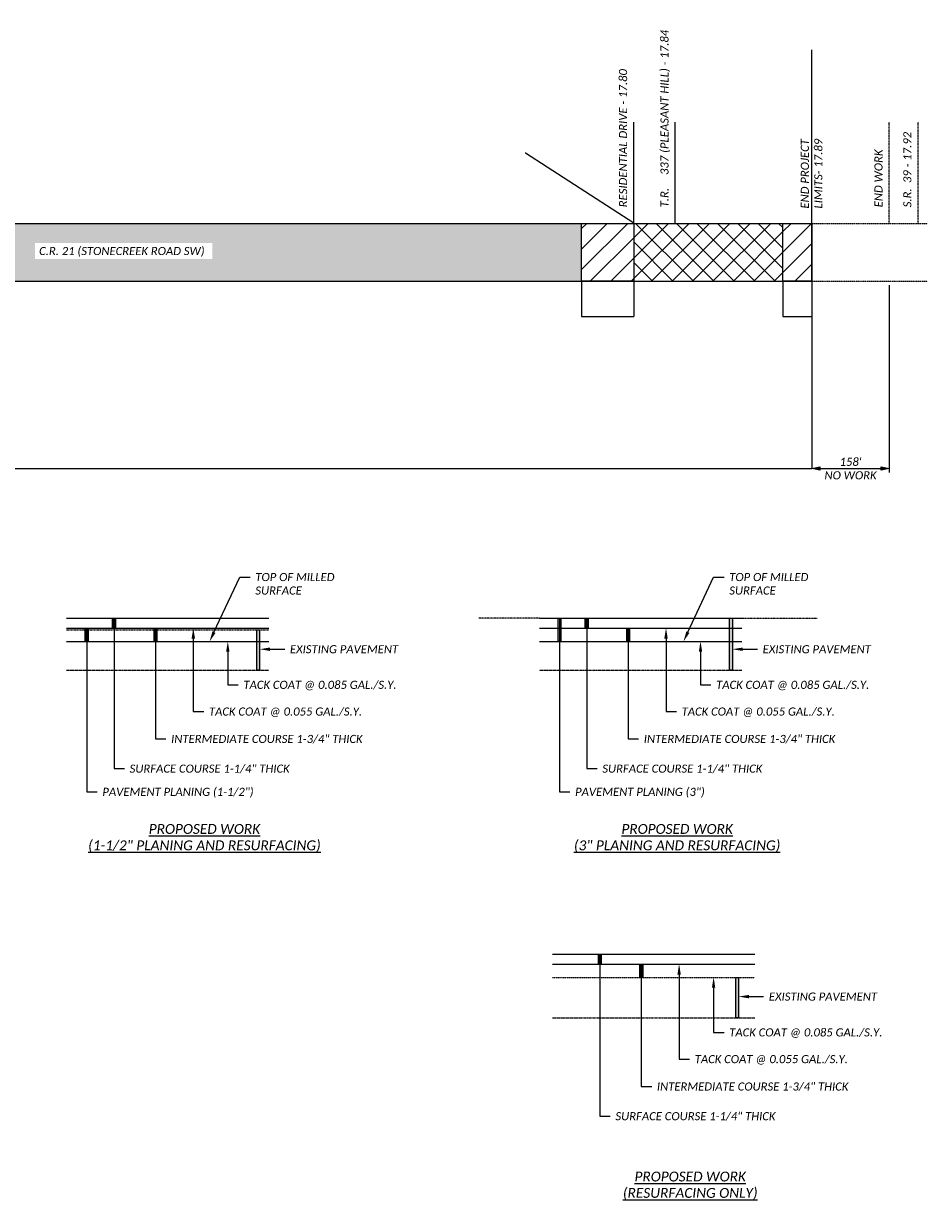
# Model space of a CAD drawing. Header units: feet. Extents: x 2255000 to 2274811, y 288595 to 315000.
# Tile 13 of 13: x 2272320 to 2273884, y 302838 to 304873. Entities that reach past the tile are written whole.
import ezdxf
from ezdxf import colors
from ezdxf.entities.mleader import LeaderData, LeaderLine
from ezdxf.math import Vec2, Vec3

# ---------------------------------------------------------------- set-up
doc = ezdxf.new("R2010")
doc.units = ezdxf.units.FT
doc.header["$MEASUREMENT"] = 0
doc.header["$PDMODE"] = 3
doc.header["$PDSIZE"] = 1
for name, pattern in [('3', [0.22, 0.16, -0.06]), ('DASHED', [0.75, 0.5, -0.25]), ('OhDOT_USTN3', [0.22, 0.165, -0.055])]:
    doc.linetypes.add(name, pattern=pattern)
for name, color, linetype in [('PV_P_EOP', 7, 'Continuous'), ('PV_P_Hatch', 14, 'Continuous'), ('PV_X_EOP', 7, 'OhDOT_USTN3'), ('SH_Border', 7, 'Continuous'), ('SH_Data', 7, 'Continuous'), ('SH_Text', 7, 'Continuous'), ('SH_TextM', 7, 'Continuous'), ('XS_P_Pavt_Layers', 251, 'Continuous'), ('XS_P_Pavt_Surface', 251, 'Continuous'), ('XS_X_Pavt', 133, 'OhDOT_USTN3')]:
    doc.layers.add(name, color=color, linetype=linetype)
doc.styles.add('Slanted Normal (0.14) Font 31', font='calibrii.ttf', dxfattribs={"height": 0.14})
doc.styles.add('Slanted Sub-Title (0.17) Font 31', font='calibrii.ttf', dxfattribs={"height": 0.17})
doc.styles.add('Slanted-Normal', font='calibrii.ttf', dxfattribs={"height": 0.14})
doc.dimstyles.new('Dec-1  Slanted', dxfattribs={"dimtxt": 0.14, "dimasz": 0.14, "dimexe": 0.07, "dimexo": 0.07, "dimgap": 0.07, "dimtad": 1, "dimdec": 1, "dimzin": 3, "dimdsep": 46, "dimtxsty": 'Slanted-Normal', "dimblk": 'Dim1', "dimcen": 0, "dimclrd": 95, "dimclre": 95, "dimclrt": 7, "dimaunit": 1, "dimadec": 3, "dimazin": 3, "dimtfac": 1, "dimtdec": 1, "dimtix": 1, "dimtofl": 0, "dimtmove": 1, "dimatfit": 3, "dimldrblk": 'Dim1', "dimfxl": 1, "dimtolj": 1, "dimtzin": 0, "dimlwd": -1, "dimlwe": -1, "dimarcsym": 0})

# ---------------------------------------------------------------- blocks, each defined once
blk = doc.blocks.new('Dim1')
h = blk.add_hatch(color=4)
h.dxf.hatch_style = 1
h.paths.add_polyline_path([(0, 0), (-1, -0.2), (-1, 0.2)])
at = {"color": 4}
blk.add_lwpolyline([(0, 0), (-1, -0.2), (-1, 0.2), (0, 0)], dxfattribs=at)
blk = doc.blocks.new('*D995')
at = {"layer": 'Defpoints', "color": 0, "transparency": 16777216}
for p in [(2273684.1, 304427.4), (2271184.1, 304227.4), (2273684.1, 304103.4)]:
    blk.add_point(p, dxfattribs=at)
at = {"layer": 'SH_TextM', "color": 95, "linetype": 'Continuous', "transparency": 16777216}
for p, q in [((2273684.1, 304427.3), (2273684.1, 304103.3)), ((2271184.1, 304227.3), (2271184.1, 304103.3)), ((2271184.2, 304103.4), (2273684, 304103.4))]:
    blk.add_line(p, q, dxfattribs=at)
at = {"layer": 'SH_TextM', "color": 95, "transparency": 16777216, "xscale": 0.14, "yscale": 0.14, "zscale": 0.14, "rotation": 180}
blk.add_blockref('Dim1', (2271184.1, 304103.4), dxfattribs=at)
at = {"layer": 'SH_TextM', "color": 95, "transparency": 16777216, "xscale": 0.14, "yscale": 0.14, "zscale": 0.14}
blk.add_blockref('Dim1', (2273684.1, 304103.4), dxfattribs=at)
at = {"layer": 'SH_TextM', "color": 7, "transparency": 16777216, "insert": (2272434.1, 304103.6), "char_height": 0.14, "attachment_point": 5, "style": 'Slanted-Normal'}
blk.add_mtext('\\A1;PART 1\\P(01/S<2/05)', dxfattribs=at)
blk = doc.blocks.new('_None')
blk = doc.blocks.new('*D997')
at = {"layer": 'Defpoints', "color": 0, "transparency": 16777216}
for p in [(2273285.7, 304427.4), (2273376, 304427.4), (2273376, 304366.3)]:
    blk.add_point(p, dxfattribs=at)
at = {"layer": 'SH_TextM', "color": 95, "linetype": 'Continuous', "transparency": 16777216}
for p, q in [((2273285.7, 304427.3), (2273285.7, 304366.2)), ((2273376, 304427.3), (2273376, 304366.2)), ((2273285.8, 304366.3), (2273375.9, 304366.3))]:
    blk.add_line(p, q, dxfattribs=at)
at = {"layer": 'SH_TextM', "color": 95, "transparency": 16777216, "xscale": 0.14, "yscale": 0.14, "zscale": 0.14, "rotation": 180}
blk.add_blockref('Dim1', (2273285.7, 304366.3), dxfattribs=at)
at = {"layer": 'SH_TextM', "color": 95, "transparency": 16777216, "xscale": 0.14, "yscale": 0.14, "zscale": 0.14}
blk.add_blockref('Dim1', (2273376, 304366.3), dxfattribs=at)
at = {"layer": 'SH_TextM', "color": 7, "transparency": 16777216, "insert": (2273330.9, 304366.4), "char_height": 0.14, "attachment_point": 5, "style": 'Slanted-Normal'}
blk.add_mtext("\\A1;60'", dxfattribs=at)
blk = doc.blocks.new('*D998')
at = {"layer": 'Defpoints', "color": 0, "transparency": 16777216}
for p in [(2273634.1, 304427.4), (2273684.1, 304427.4), (2273684.1, 304366.3)]:
    blk.add_point(p, dxfattribs=at)
at = {"layer": 'SH_TextM', "color": 95, "linetype": 'Continuous', "transparency": 16777216}
for p, q in [((2273634.1, 304427.3), (2273634.1, 304366.2)), ((2273684.1, 304427.3), (2273684.1, 304366.2)), ((2273634.2, 304366.3), (2273684, 304366.3))]:
    blk.add_line(p, q, dxfattribs=at)
at = {"layer": 'SH_TextM', "color": 95, "transparency": 16777216, "xscale": 0.14, "yscale": 0.14, "zscale": 0.14, "rotation": 180}
blk.add_blockref('Dim1', (2273634.1, 304366.3), dxfattribs=at)
at = {"layer": 'SH_TextM', "color": 95, "transparency": 16777216, "xscale": 0.14, "yscale": 0.14, "zscale": 0.14}
blk.add_blockref('Dim1', (2273684.1, 304366.3), dxfattribs=at)
at = {"layer": 'SH_TextM', "color": 7, "transparency": 16777216, "insert": (2273659.1, 304366.4), "char_height": 0.14, "attachment_point": 5, "style": 'Slanted-Normal'}
blk.add_mtext("\\A1;15'", dxfattribs=at)

msp = doc.modelspace()

# ---------------------------------------------------------------- hatches: boundary and pattern name
at = {"layer": 'PV_P_Hatch'}
h = msp.add_hatch(dxfattribs=at)
h.set_pattern_fill('ANSI31', color=256, scale=200)
h.set_pattern_definition([(45, (-2079.591, -130424.832), (-17.67766953, 17.67766953), [])])
h.paths.add_polyline_path([(2273376.0403, 304527.4153), (2273285.7041, 304527.4153), (2273285.7041, 304427.4153), (2273376.0403, 304427.4153)])
h.paths.add_polyline_path([(2273634.1033, 304427.4153), (2273684.1033, 304427.4153), (2273684.1033, 304527.4153), (2273634.1033, 304527.4153)])
h.paths.add_polyline_path([(2271184.1033, 304427.4153), (2271274.4396, 304427.4153), (2271274.4396, 304527.4153), (2271184.1033, 304527.4153)])
h = msp.add_hatch(dxfattribs=at)
h.set_pattern_fill('ANGLE', color=256, scale=100)
h.set_pattern_definition([(0, (-2079.591, -130424.832), (0, 27.5), [20, -7.5]), (90, (-2079.591, -130424.832), (-27.5, 2e-15), [20, -7.5])])
h.paths.add_polyline_path([(2273285.7041, 304527.4153), (2271274.4396, 304527.4153), (2271274.4396, 304427.4153), (2273285.7041, 304427.4153)])
h = msp.add_hatch(dxfattribs=at)
h.set_pattern_fill('ANSI37', color=256, scale=200)
h.set_pattern_definition([(45, (-2079.591, -130424.832), (-17.67766953, 17.67766953), []), (135, (-2079.591, -130424.832), (-17.67766953, -17.67766953), [])])
h.paths.add_polyline_path([(2273376.0403, 304527.4153), (2273376.0403, 304427.4153), (2273634.1033, 304427.4153), (2273634.1033, 304527.4153)])
at = {"layer": 'SH_Data', "transparency": 33554687}
h = msp.add_hatch(color=256, dxfattribs=at)
h.dxf.hatch_style = 1
h.paths.add_polyline_path([(2272479.4718, 303844.5712), (2272474.4718, 303844.5712), (2272474.4718, 303827.5712), (2272479.4718, 303827.5712)])
h = msp.add_hatch(color=256, dxfattribs=at)
h.dxf.hatch_style = 1
h.paths.add_polyline_path([(2273250.0217, 303844.5712), (2273245.0217, 303844.5712), (2273245.0217, 303804.5712), (2273250.0217, 303804.5712)])
h = msp.add_hatch(color=256, dxfattribs=at)
h.dxf.hatch_style = 1
h.paths.add_polyline_path([(2273297.154, 303844.5712), (2273292.154, 303844.5712), (2273292.154, 303827.5712), (2273297.154, 303827.5712)])
h = msp.add_hatch(color=256, dxfattribs=at)
h.dxf.hatch_style = 1
h.paths.add_polyline_path([(2273546.6012, 303844.5712), (2273541.6012, 303844.5712), (2273541.6012, 303754.5712), (2273546.6012, 303754.5712)])
h = msp.add_hatch(color=256, dxfattribs=at)
h.dxf.hatch_style = 1
h.paths.add_polyline_path([(2272432.3394, 303827.5712), (2272427.3394, 303827.5712), (2272427.3394, 303804.5712), (2272432.3394, 303804.5712)])
h = msp.add_hatch(color=256, dxfattribs=at)
h.dxf.hatch_style = 1
h.paths.add_polyline_path([(2272551.1829, 303827.5712), (2272546.1829, 303827.5712), (2272546.1829, 303804.5712), (2272551.1829, 303804.5712)])
h = msp.add_hatch(color=256, dxfattribs=at)
h.dxf.hatch_style = 1
h.paths.add_polyline_path([(2272728.9189, 303824.5712), (2272723.9189, 303824.5712), (2272723.9189, 303754.5712), (2272728.9189, 303754.5712)])
h = msp.add_hatch(color=256, dxfattribs=at)
h.dxf.hatch_style = 1
h.paths.add_polyline_path([(2273368.8651, 303827.5712), (2273363.8651, 303827.5712), (2273363.8651, 303804.5712), (2273368.8651, 303804.5712)])
h = msp.add_hatch(color=256, dxfattribs=at)
h.dxf.hatch_style = 1
h.paths.add_polyline_path([(2273319.8234, 303263.6243), (2273314.8234, 303263.6243), (2273314.8234, 303246.6244), (2273319.8234, 303246.6244)])
h = msp.add_hatch(color=256, dxfattribs=at)
h.dxf.hatch_style = 1
h.paths.add_polyline_path([(2273391.5346, 303246.6244), (2273386.5346, 303246.6244), (2273386.5346, 303223.6244), (2273391.5346, 303223.6244)])
h = msp.add_hatch(color=256, dxfattribs=at)
h.dxf.hatch_style = 1
h.paths.add_polyline_path([(2273557.3353, 303223.6244), (2273552.3353, 303223.6244), (2273552.3353, 303153.6244), (2273557.3353, 303153.6244)])

# ---------------------------------------------------------------- linework, layer by layer
at = {"layer": 'PV_P_EOP'}
for p, q in [((2271184.1033, 304527.4153), (2273684.1033, 304527.4153)), ((2271184.1033, 304427.4153), (2273684.1033, 304427.4153))]:
    msp.add_line(p, q, dxfattribs=at)
at = {"layer": 'PV_X_EOP'}
for p, q in [((2273684.1033, 304527.4153), (2273884.1033, 304527.4153)), ((2273684.1033, 304427.4153), (2273884.1033, 304427.4153))]:
    msp.add_line(p, q, dxfattribs=at)
at = {"layer": 'SH_Data'}
msp.add_line((2273684.1033, 304427.4153), (2273684.1033, 304827.4153), dxfattribs=at)
at = {"layer": 'SH_Data', "linetype": 'DASHED'}
for p, q in [((2272395.032, 303754.5712), (2272745.0319, 303754.5712)), ((2273212.7143, 303754.5712), (2273562.7141, 303754.5712)), ((2273235.3837, 303153.6244), (2273585.3836, 303153.6244))]:
    msp.add_line(p, q, dxfattribs=at)
at = {"layer": 'SH_Data'}
for points in [[(2273285.7041, 304527.4153), (2273376.0403, 304527.4153), (2273376.0403, 304427.4153), (2273285.7041, 304427.4153)], [(2273634.1033, 304527.4153), (2273684.1033, 304527.4153), (2273684.1033, 304427.4153), (2273634.1033, 304427.4153)], [(2272474.4718, 303844.5712), (2272479.4718, 303844.5712), (2272479.4718, 303827.5712), (2272474.4718, 303827.5712)], [(2273245.0217, 303844.5712), (2273250.0217, 303844.5712), (2273250.0217, 303804.5712), (2273245.0217, 303804.5712)], [(2273292.154, 303844.5712), (2273297.154, 303844.5712), (2273297.154, 303827.5712), (2273292.154, 303827.5712)], [(2273541.6012, 303844.5712), (2273546.6012, 303844.5712), (2273546.6012, 303754.5712), (2273541.6012, 303754.5712)], [(2272427.3394, 303827.5712), (2272432.3394, 303827.5712), (2272432.3394, 303804.5712), (2272427.3394, 303804.5712)], [(2272546.1829, 303827.5712), (2272551.1829, 303827.5712), (2272551.1829, 303804.5712), (2272546.1829, 303804.5712)], [(2272723.9189, 303824.5712), (2272728.9189, 303824.5712), (2272728.9189, 303754.5712), (2272723.9189, 303754.5712)], [(2273363.8651, 303827.5712), (2273368.8651, 303827.5712), (2273368.8651, 303804.5712), (2273363.8651, 303804.5712)], [(2273314.8234, 303263.6243), (2273319.8234, 303263.6243), (2273319.8234, 303246.6244), (2273314.8234, 303246.6244)], [(2273386.5346, 303246.6244), (2273391.5346, 303246.6244), (2273391.5346, 303223.6244), (2273386.5346, 303223.6244)], [(2273552.3353, 303223.6244), (2273557.3353, 303223.6244), (2273557.3353, 303153.6244), (2273552.3353, 303153.6244)]]:
    msp.add_lwpolyline(points, close=True, dxfattribs=at)
at = {"layer": 'SH_TextM'}
for p, q in [((2273376.0403, 304527.4153), (2273376.0403, 304702.4153)), ((2273447.6717, 304527.4153), (2273447.6717, 304702.4153))]:
    msp.add_line(p, q, dxfattribs=at)
at = {"layer": 'SH_TextM', "linetype": '3'}
for p, q in [((2273817.8979, 304527.4153), (2273817.8979, 304702.4153)), ((2273867.8014, 304527.4153), (2273867.8014, 304702.4153))]:
    msp.add_line(p, q, dxfattribs=at)
at = {"layer": 'SH_TextM', "color": 95, "linetype": 'Continuous'}
for p, q in [((2273684.1033, 304420.4153), (2273684.1033, 304359.2806)), ((2273817.8979, 304420.4153), (2273817.8979, 304096.3556)), ((2273698.1033, 304103.3556), (2273803.8979, 304103.3556))]:
    msp.add_line(p, q, dxfattribs=at)
at = {"layer": 'XS_P_Pavt_Layers'}
for p, q in [((2272395.032, 303804.5712), (2272745.0319, 303804.5712)), ((2273212.7143, 303804.5712), (2273562.7141, 303804.5712))]:
    msp.add_line(p, q, dxfattribs=at)
at = {"layer": 'XS_P_Pavt_Surface'}
for p, q in [((2272395.032, 303844.5712), (2272745.0319, 303844.5712)), ((2273212.7143, 303844.5712), (2273562.7141, 303844.5712)), ((2272395.032, 303827.5712), (2272745.0319, 303827.5712)), ((2273212.7143, 303827.5712), (2273562.7141, 303827.5712)), ((2273235.3837, 303263.6243), (2273585.3836, 303263.6243)), ((2273235.3837, 303246.6244), (2273585.3836, 303246.6244))]:
    msp.add_line(p, q, dxfattribs=at)
at = {"layer": 'XS_P_Pavt_Surface', "linetype": '3'}
for points in [[(2273212.7143, 303844.5712), (2273107.9648, 303844.5712)], [(2273562.7141, 303844.5712), (2273693.36, 303844.5712)], [(2272395.032, 303824.5712), (2272745.0319, 303824.5712)]]:
    msp.add_lwpolyline(points, dxfattribs=at)
at = {"layer": 'XS_X_Pavt'}
msp.add_line((2273235.3837, 303223.6244), (2273585.3836, 303223.6244), dxfattribs=at)

# ---------------------------------------------------------------- block references
at = {"layer": 'SH_TextM', "color": 95, "xscale": 14, "yscale": 14, "zscale": 14, "rotation": 180}
msp.add_blockref('Dim1', (2273684.1033, 304103.3556), dxfattribs=at)
at = {"layer": 'SH_TextM', "color": 95, "xscale": 14, "yscale": 14, "zscale": 14}
msp.add_blockref('Dim1', (2273817.8979, 304103.3556), dxfattribs=at)

# ---------------------------------------------------------------- texts
at = {"layer": 'SH_Border', "char_height": 16.999994, "attachment_point": 2, "style": 'Slanted Sub-Title (0.17) Font 31'}
for s, insert in [('{\\LPROPOSED WORK\\P(1-1/2" PLANING AND RESURFACING)}', (2272633.3516, 303488.7844)), ('{\\LPROPOSED WORK\\P(3" PLANING AND RESURFACING)}', (2273451.0338, 303488.7844)), ('{\\LPROPOSED WORK\\P(RESURFACING ONLY)}', (2273473.7033, 302887.8376))]:
    msp.add_mtext_dynamic_manual_height_columns(s, width=414.387085, gutter_width=502.0951, heights=[87.2911], dxfattribs=dict(at, insert=insert))
at = {"layer": 'SH_TextM', "char_height": 14, "attachment_point": 1, "rotation": 90, "style": 'Slanted Normal (0.14) Font 31'}
for s, insert, width in [('T.R.^I337 (PLEASANT HILL) - 17.84', (2273422.1559, 304555.0706), 386.544791), ('RESIDENTIAL DRIVE - 17.80', (2273350.5245, 304555.0706), 493.790332), ('END PROJECT \\PLIMITS- 17.89', (2273664.9751, 304552.8698), 372.049014), ('\\pxi-2.07231,l3.07231,t3.07231;S.R.^I39 - 17.92', (2273842.2855, 304541.0835), 493.790332), ('END WORK', (2273792.3821, 304555.0706), 493.790332)]:
    msp.add_mtext(s, dxfattribs=dict(at, insert=insert, width=width))
at = {"layer": 'SH_TextM', "color": 7, "insert": (2273751.0006, 304103.3556), "char_height": 14, "attachment_point": 5, "style": 'Slanted-Normal'}
msp.add_mtext("\\A1;158' \\PNO WORK", dxfattribs=at)

# ---------------------------------------------------------------- dimensions: what is measured, and where the dimension line sits
at = {"layer": 'SH_TextM'}
for base, p1, p2, text, picture, middle in [((2273684.1033, 304103.3556), (2271184.1033, 304227.4153), (2273684.1033, 304427.4153), 'PART 1\\P(01/S<2/05)', '*D995', (2272434.1033, 304103.6401)), ((2273376.0403, 304366.2806), (2273285.7041, 304427.4153), (2273376.0403, 304427.4153), "60'", '*D997', (2273330.8722, 304366.4224)), ((2273684.1033, 304366.2806), (2273634.1033, 304427.4153), (2273684.1033, 304427.4153), "15'", '*D998', (2273659.1033, 304366.4218))]:
    dim = msp.add_linear_dim(base=base, p1=p1, p2=p2, text=text, dimstyle='Dec-1  Slanted', override={"dimlfac": -100, "dimpost": "'"}, dxfattribs=at)
    dim.commit()
    dim.dimension.update_dxf_attribs({"geometry": picture, "text_midpoint": middle})

# ---------------------------------------------------------------- leaders
at = {"layer": 'SH_Text'}
ml = msp.add_multileader_mtext('Standard', dxfattribs=at)
ml.set_content('\\A1;TOP OF MILLED \\PSURFACE', color=256, style='Slanted Normal (0.14) Font 31')
ml.set_leader_properties()
ml.build(insert=Vec2(0, 0))
ml.multileader.update_dxf_attribs({"dogleg_length": 0.18, "arrow_head_size": 18})
ctx = ml.context
ctx.base_point, ctx.char_height, ctx.arrow_head_size, ctx.landing_gap_size, ctx.plane_origin = Vec3(2272712.4383, 303915.8519), 13.999995, 18, 9, Vec3(2272642.2854, 303711.2941)
notes = []
notes.append((ctx, [(0, (1, 1, 0), (2272694.4383, 303915.8519), (1, 0), 18, [(0, [(2272642.2854, 303804.2941)], 0, [])])]))
ctx.mtext.insert, ctx.mtext.flow_direction = Vec3(2272721.4383, 303922.8519), 5
ml = msp.add_multileader_mtext('Standard', dxfattribs=at)
ml.set_content('\\A1;TOP OF MILLED \\PSURFACE', color=256, style='Slanted Normal (0.14) Font 31')
ml.set_leader_properties()
ml.build(insert=Vec2(0, 0))
ml.multileader.update_dxf_attribs({"dogleg_length": 0.18, "arrow_head_size": 18})
ctx = ml.context
ctx.base_point, ctx.char_height, ctx.arrow_head_size, ctx.landing_gap_size, ctx.plane_origin = Vec3(2273532.1999, 303915.8519), 13.999995, 18, 9, Vec3(2273462.0471, 303711.2941)
notes.append((ctx, [(0, (1, 1, 0), (2273514.1999, 303915.8519), (1, 0), 18, [(0, [(2273462.0471, 303804.2941)], 0, [])])]))
ctx.mtext.insert, ctx.mtext.flow_direction = Vec3(2273541.1999, 303922.8519), 5
ml = msp.add_multileader_mtext('Standard', dxfattribs=at)
ml.set_content('\\A1;SURFACE COURSE 1-1/4" THICK ', color=256, style='Slanted Normal (0.14) Font 31')
ml.set_leader_properties()
ml.set_arrow_properties(name='NONE')
ml.build(insert=Vec2(0, 0))
ml.multileader.update_dxf_attribs({"dogleg_length": 0.18, "arrow_head_size": 18})
ctx = ml.context
ctx.base_point, ctx.char_height, ctx.arrow_head_size, ctx.landing_gap_size, ctx.plane_origin = Vec3(2272494.9718, 303584.5878), 13.999995, 18, 9, Vec3(2272476.9718, 303804.5712)
notes.append((ctx, [(0, (1, 1, 0), (2272476.9718, 303584.5878), (1, 0), 18, [(0, [(2272476.9718, 303844.5712)], 0, [])])]))
ctx.mtext.insert, ctx.mtext.flow_direction = Vec3(2272503.9717, 303591.5878), 5
ml = msp.add_multileader_mtext('Standard', dxfattribs=at)
ml.set_content('\\A1;PAVEMENT PLANING (3") ', color=256, style='Slanted Normal (0.14) Font 31')
ml.set_leader_properties()
ml.set_arrow_properties(name='NONE')
ml.build(insert=Vec2(0, 0))
ml.multileader.update_dxf_attribs({"dogleg_length": 0.18, "arrow_head_size": 18})
ctx = ml.context
ctx.base_point, ctx.char_height, ctx.arrow_head_size, ctx.landing_gap_size, ctx.plane_origin = Vec3(2273265.5217, 303544.4518), 13.999995, 18, 9, Vec3(2273247.5217, 303764.4352)
notes.append((ctx, [(0, (1, 1, 0), (2273247.5217, 303544.4518), (1, 0), 18, [(0, [(2273247.5217, 303844.5712)], 0, [])])]))
ctx.mtext.insert, ctx.mtext.flow_direction = Vec3(2273274.5217, 303551.4518), 5
ml = msp.add_multileader_mtext('Standard', dxfattribs=at)
ml.set_content('\\A1;SURFACE COURSE 1-1/4" THICK ', color=256, style='Slanted Normal (0.14) Font 31')
ml.set_leader_properties()
ml.set_arrow_properties(name='NONE')
ml.build(insert=Vec2(0, 0))
ml.multileader.update_dxf_attribs({"dogleg_length": 0.18, "arrow_head_size": 18})
ctx = ml.context
ctx.base_point, ctx.char_height, ctx.arrow_head_size, ctx.landing_gap_size, ctx.plane_origin = Vec3(2273312.654, 303584.5878), 13.999995, 18, 9, Vec3(2273294.654, 303804.5712)
notes.append((ctx, [(0, (1, 1, 0), (2273294.654, 303584.5878), (1, 0), 18, [(0, [(2273294.654, 303844.5712)], 0, [])])]))
ctx.mtext.insert, ctx.mtext.flow_direction = Vec3(2273321.654, 303591.5878), 5
ml = msp.add_multileader_mtext('Standard', dxfattribs=at)
ml.set_content('\\A1;PAVEMENT PLANING (1-1/2") ', color=256, style='Slanted Normal (0.14) Font 31')
ml.set_leader_properties()
ml.set_arrow_properties(name='NONE')
ml.build(insert=Vec2(0, 0))
ml.multileader.update_dxf_attribs({"dogleg_length": 0.18, "arrow_head_size": 18})
ctx = ml.context
ctx.base_point, ctx.char_height, ctx.arrow_head_size, ctx.landing_gap_size, ctx.plane_origin = Vec3(2272447.8394, 303544.4518), 13.999995, 18, 9, Vec3(2272429.8394, 303764.4352)
notes.append((ctx, [(0, (1, 1, 0), (2272429.8394, 303544.4518), (1, 0), 18, [(0, [(2272429.8394, 303827.5712)], 0, [])])]))
ctx.mtext.insert, ctx.mtext.flow_direction = Vec3(2272456.8394, 303551.4518), 5
ml = msp.add_multileader_mtext('Standard', dxfattribs=at)
ml.set_content('\\A1;TACK COAT @ 0.055 GAL./S.Y. ', color=256, style='Slanted Normal (0.14) Font 31')
ml.set_leader_properties()
ml.build(insert=Vec2(0, 0))
ml.multileader.update_dxf_attribs({"dogleg_length": 0.18, "arrow_head_size": 18})
ctx = ml.context
ctx.base_point, ctx.char_height, ctx.arrow_head_size, ctx.landing_gap_size, ctx.plane_origin = Vec3(2272632.1344, 303683.2776), 13.999995, 18, 9, Vec3(2272614.1344, 303734.5712)
notes.append((ctx, [(0, (1, 1, 0), (2272614.1344, 303683.2776), (1, 0), 18, [(0, [(2272614.1344, 303827.5712)], 0, [])])]))
ctx.mtext.insert, ctx.mtext.flow_direction = Vec3(2272641.1344, 303690.2776), 5
ml = msp.add_multileader_mtext('Standard', dxfattribs=at)
ml.set_content('\\A1;TACK COAT @ 0.055 GAL./S.Y. ', color=256, style='Slanted Normal (0.14) Font 31')
ml.set_leader_properties()
ml.build(insert=Vec2(0, 0))
ml.multileader.update_dxf_attribs({"dogleg_length": 0.18, "arrow_head_size": 18})
ctx = ml.context
ctx.base_point, ctx.char_height, ctx.arrow_head_size, ctx.landing_gap_size, ctx.plane_origin = Vec3(2273449.8166, 303683.2776), 13.999995, 18, 9, Vec3(2273431.8166, 303734.5712)
notes.append((ctx, [(0, (1, 1, 0), (2273431.8166, 303683.2776), (1, 0), 18, [(0, [(2273431.8166, 303827.5712)], 0, [])])]))
ctx.mtext.insert, ctx.mtext.flow_direction = Vec3(2273458.8166, 303690.2776), 5
ml = msp.add_multileader_mtext('Standard', dxfattribs=at)
ml.set_content('\\A1;INTERMEDIATE COURSE 1-3/4" THICK ', color=256, style='Slanted Normal (0.14) Font 31')
ml.set_leader_properties()
ml.set_arrow_properties(name='NONE')
ml.build(insert=Vec2(0, 0))
ml.multileader.update_dxf_attribs({"dogleg_length": 0.18, "arrow_head_size": 18})
ctx = ml.context
ctx.base_point, ctx.char_height, ctx.arrow_head_size, ctx.landing_gap_size, ctx.plane_origin = Vec3(2272566.6829, 303635.9197), 13.999995, 18, 9, Vec3(2272548.6829, 303855.9032)
notes.append((ctx, [(0, (1, 1, 0), (2272548.6829, 303635.9197), (1, 0), 18, [(0, [(2272548.6829, 303804.5712)], 0, [])])]))
ctx.mtext.insert, ctx.mtext.flow_direction = Vec3(2272575.6829, 303642.9197), 5
ml = msp.add_multileader_mtext('Standard', dxfattribs=at)
ml.set_content('\\A1;TACK COAT @ 0.085 GAL./S.Y.', color=256, style='Slanted Normal (0.14) Font 31')
ml.set_leader_properties()
ml.build(insert=Vec2(0, 0))
ml.multileader.update_dxf_attribs({"dogleg_length": 0.18, "arrow_head_size": 18})
ctx = ml.context
ctx.base_point, ctx.char_height, ctx.arrow_head_size, ctx.landing_gap_size, ctx.plane_origin = Vec3(2272691.811, 303729.4979), 13.999995, 18, 9, Vec3(2272673.811, 303780.7916)
notes.append((ctx, [(0, (1, 1, 0), (2272673.811, 303729.4979), (1, 0), 18, [(0, [(2272673.811, 303804.5712)], 0, [])])]))
ctx.mtext.insert, ctx.mtext.flow_direction = Vec3(2272700.811, 303736.4979), 5
ml = msp.add_multileader_mtext('Standard', dxfattribs=at)
ml.set_content('\\A1;EXISTING PAVEMENT ', color=256, style='Slanted Normal (0.14) Font 31')
ml.set_leader_properties()
ml.build(insert=Vec2(0, 0))
ml.multileader.update_dxf_attribs({"dogleg_length": 0.18, "arrow_head_size": 18})
ctx = ml.context
ctx.base_point, ctx.char_height, ctx.arrow_head_size, ctx.landing_gap_size, ctx.plane_origin = Vec3(2272772.2754, 303791.04), 13.999995, 18, 9, Vec3(2272728.9189, 303790.8492)
notes.append((ctx, [(0, (1, 1, 0), (2272754.2754, 303791.04), (1, 0), 18, [(0, [(2272728.9189, 303791.04)], 0, [])])]))
ctx.mtext.insert, ctx.mtext.flow_direction = Vec3(2272781.2754, 303798.04), 5
ml = msp.add_multileader_mtext('Standard', dxfattribs=at)
ml.set_content('\\A1;INTERMEDIATE COURSE 1-3/4" THICK ', color=256, style='Slanted Normal (0.14) Font 31')
ml.set_leader_properties()
ml.set_arrow_properties(name='NONE')
ml.build(insert=Vec2(0, 0))
ml.multileader.update_dxf_attribs({"dogleg_length": 0.18, "arrow_head_size": 18})
ctx = ml.context
ctx.base_point, ctx.char_height, ctx.arrow_head_size, ctx.landing_gap_size, ctx.plane_origin = Vec3(2273384.3651, 303635.9197), 13.999995, 18, 9, Vec3(2273366.3651, 303855.9032)
notes.append((ctx, [(0, (1, 1, 0), (2273366.3651, 303635.9197), (1, 0), 18, [(0, [(2273366.3651, 303804.5712)], 0, [])])]))
ctx.mtext.insert, ctx.mtext.flow_direction = Vec3(2273393.3651, 303642.9197), 5
ml = msp.add_multileader_mtext('Standard', dxfattribs=at)
ml.set_content('\\A1;TACK COAT @ 0.085 GAL./S.Y.', color=256, style='Slanted Normal (0.14) Font 31')
ml.set_leader_properties()
ml.build(insert=Vec2(0, 0))
ml.multileader.update_dxf_attribs({"dogleg_length": 0.18, "arrow_head_size": 18})
ctx = ml.context
ctx.base_point, ctx.char_height, ctx.arrow_head_size, ctx.landing_gap_size, ctx.plane_origin = Vec3(2273509.4933, 303729.4979), 13.999995, 18, 9, Vec3(2273491.4933, 303780.7916)
notes.append((ctx, [(0, (1, 1, 0), (2273491.4933, 303729.4979), (1, 0), 18, [(0, [(2273491.4933, 303804.5712)], 0, [])])]))
ctx.mtext.insert, ctx.mtext.flow_direction = Vec3(2273518.4933, 303736.4979), 5
ml = msp.add_multileader_mtext('Standard', dxfattribs=at)
ml.set_content('\\A1;EXISTING PAVEMENT ', color=256, style='Slanted Normal (0.14) Font 31')
ml.set_leader_properties()
ml.build(insert=Vec2(0, 0))
ml.multileader.update_dxf_attribs({"dogleg_length": 0.18, "arrow_head_size": 18})
ctx = ml.context
ctx.base_point, ctx.char_height, ctx.arrow_head_size, ctx.landing_gap_size, ctx.plane_origin = Vec3(2273589.9577, 303791.04), 13.999995, 18, 9, Vec3(2273546.6012, 303790.8492)
notes.append((ctx, [(0, (1, 1, 0), (2273571.9577, 303791.04), (1, 0), 18, [(0, [(2273546.6012, 303791.04)], 0, [])])]))
ctx.mtext.insert, ctx.mtext.flow_direction = Vec3(2273598.9577, 303798.04), 5
ml = msp.add_multileader_mtext('Standard', dxfattribs=at)
ml.set_content('\\A1;SURFACE COURSE 1-1/4" THICK ', color=256, style='Slanted Normal (0.14) Font 31')
ml.set_leader_properties()
ml.set_arrow_properties(name='NONE')
ml.build(insert=Vec2(0, 0))
ml.multileader.update_dxf_attribs({"dogleg_length": 0.18, "arrow_head_size": 18})
ctx = ml.context
ctx.base_point, ctx.char_height, ctx.arrow_head_size, ctx.landing_gap_size, ctx.plane_origin = Vec3(2273335.3234, 302983.6409), 13.999995, 18, 9, Vec3(2273317.3234, 303203.6244)
notes.append((ctx, [(0, (1, 1, 0), (2273317.3234, 302983.6409), (1, 0), 18, [(0, [(2273317.3234, 303246.6244)], 0, [])])]))
ctx.mtext.insert, ctx.mtext.flow_direction = Vec3(2273344.3234, 302990.6409), 5
ml = msp.add_multileader_mtext('Standard', dxfattribs=at)
ml.set_content('\\A1;TACK COAT @ 0.055 GAL./S.Y. ', color=256, style='Slanted Normal (0.14) Font 31')
ml.set_leader_properties()
ml.build(insert=Vec2(0, 0))
ml.multileader.update_dxf_attribs({"dogleg_length": 0.18, "arrow_head_size": 18})
ctx = ml.context
ctx.base_point, ctx.char_height, ctx.arrow_head_size, ctx.landing_gap_size, ctx.plane_origin = Vec3(2273472.486, 303082.3307), 13.999995, 18, 9, Vec3(2273454.4861, 303133.6244)
notes.append((ctx, [(0, (1, 1, 0), (2273454.4861, 303082.3307), (1, 0), 18, [(0, [(2273454.4861, 303246.6244)], 0, [])])]))
ctx.mtext.insert, ctx.mtext.flow_direction = Vec3(2273481.486, 303089.3307), 5
ml = msp.add_multileader_mtext('Standard', dxfattribs=at)
ml.set_content('\\A1;INTERMEDIATE COURSE 1-3/4" THICK ', color=256, style='Slanted Normal (0.14) Font 31')
ml.set_leader_properties()
ml.set_arrow_properties(name='NONE')
ml.build(insert=Vec2(0, 0))
ml.multileader.update_dxf_attribs({"dogleg_length": 0.18, "arrow_head_size": 18})
ctx = ml.context
ctx.base_point, ctx.char_height, ctx.arrow_head_size, ctx.landing_gap_size, ctx.plane_origin = Vec3(2273407.0345, 303034.9729), 13.999995, 18, 9, Vec3(2273389.0346, 303254.9563)
notes.append((ctx, [(0, (1, 1, 0), (2273389.0346, 303034.9729), (1, 0), 18, [(0, [(2273389.0346, 303223.6244)], 0, [])])]))
ctx.mtext.insert, ctx.mtext.flow_direction = Vec3(2273416.0345, 303041.9729), 5
ml = msp.add_multileader_mtext('Standard', dxfattribs=at)
ml.set_content('\\A1;TACK COAT @ 0.085 GAL./S.Y. ', color=256, style='Slanted Normal (0.14) Font 31')
ml.set_leader_properties()
ml.build(insert=Vec2(0, 0))
ml.multileader.update_dxf_attribs({"dogleg_length": 0.18, "arrow_head_size": 18})
ctx = ml.context
ctx.base_point, ctx.char_height, ctx.arrow_head_size, ctx.landing_gap_size, ctx.plane_origin = Vec3(2273532.1627, 303128.551), 13.999995, 18, 9, Vec3(2273514.1627, 303179.8447)
notes.append((ctx, [(0, (1, 1, 0), (2273514.1627, 303128.551), (1, 0), 18, [(0, [(2273514.1627, 303223.6244)], 0, [])])]))
ctx.mtext.insert, ctx.mtext.flow_direction = Vec3(2273541.1627, 303135.551), 5
ml = msp.add_multileader_mtext('Standard', dxfattribs=at)
ml.set_content('\\A1;EXISTING PAVEMENT ', color=256, style='Slanted Normal (0.14) Font 31')
ml.set_leader_properties()
ml.build(insert=Vec2(0, 0))
ml.multileader.update_dxf_attribs({"dogleg_length": 0.18, "arrow_head_size": 18})
ctx = ml.context
ctx.base_point, ctx.char_height, ctx.arrow_head_size, ctx.landing_gap_size, ctx.plane_origin = Vec3(2273600.6918, 303190.4325), 13.999995, 18, 9, Vec3(2273557.3353, 303190.2416)
notes.append((ctx, [(0, (1, 1, 0), (2273582.6918, 303190.4325), (1, 0), 18, [(0, [(2273557.3353, 303190.4325)], 0, [])])]))
ctx.mtext.insert, ctx.mtext.flow_direction = Vec3(2273609.6918, 303197.4325), 5
at = {"layer": 'SH_TextM'}
ml = msp.add_multileader_mtext('Standard', dxfattribs=at)
ml.set_content('END MILL AT SOUTHERN\\PLIMIT OF DRIVE', color=256, style='Slanted Normal (0.14) Font 31')
ml.set_leader_properties(color=9)
ml.build(insert=Vec2(0, 0))
ml.multileader.update_dxf_attribs({"text_right_attachment_type": 3, "dogleg_length": 0.15, "arrow_head_size": 0.14})
ctx = ml.context
ctx.base_point, ctx.char_height, ctx.arrow_head_size, ctx.landing_gap_size, ctx.plane_origin = Vec3(2273186.0808, 304649.1219), 0.14, 0.14, 0.07, Vec3(2273376.0403, 304527.4153)
ctx.right_attachment, ctx.text_align_type = 3, 2
notes.append((ctx, [(0, (1, 1, 0), (2273188.56, 304648.8858), (-1, 0), 0.15, [(0, [(2273376.0403, 304527.4153)], 0, [])])]))
ctx.mtext.insert, ctx.mtext.alignment, ctx.mtext.flow_direction = Vec3(2273188.34, 304649.1929), 3, 5
for ctx, leaders in notes:
    for number, flags, end, landing, length, lines in leaders:
        leader = LeaderData()
        leader.index, (leader.has_last_leader_line, leader.has_dogleg_vector, leader.attachment_direction) = number, flags
        leader.last_leader_point, leader.dogleg_vector, leader.dogleg_length = Vec3(end), Vec3(landing), length
        for number, points, colour, breaks in lines:
            line = LeaderLine()
            line.index, line.vertices, line.color, line.breaks = number, Vec3.list(points), colors.encode_raw_color(colour), breaks
            leader.lines.append(line)
        ctx.leaders.append(leader)

# ---------------------------------------------------------------- next in the draw order: texts
at = {"layer": 'SH_TextM', "insert": (2272347.4242, 304486.5343), "char_height": 14, "width": 292.666556, "attachment_point": 1, "style": 'Slanted Normal (0.14) Font 31', "bg_fill": 3, "box_fill_scale": 1.5, "bg_fill_color": 256, "bg_fill_transparency": 0}
msp.add_mtext('C.R. 21 (STONECREEK ROAD SW)', dxfattribs=at)

doc.saveas('drawing.dxf')
